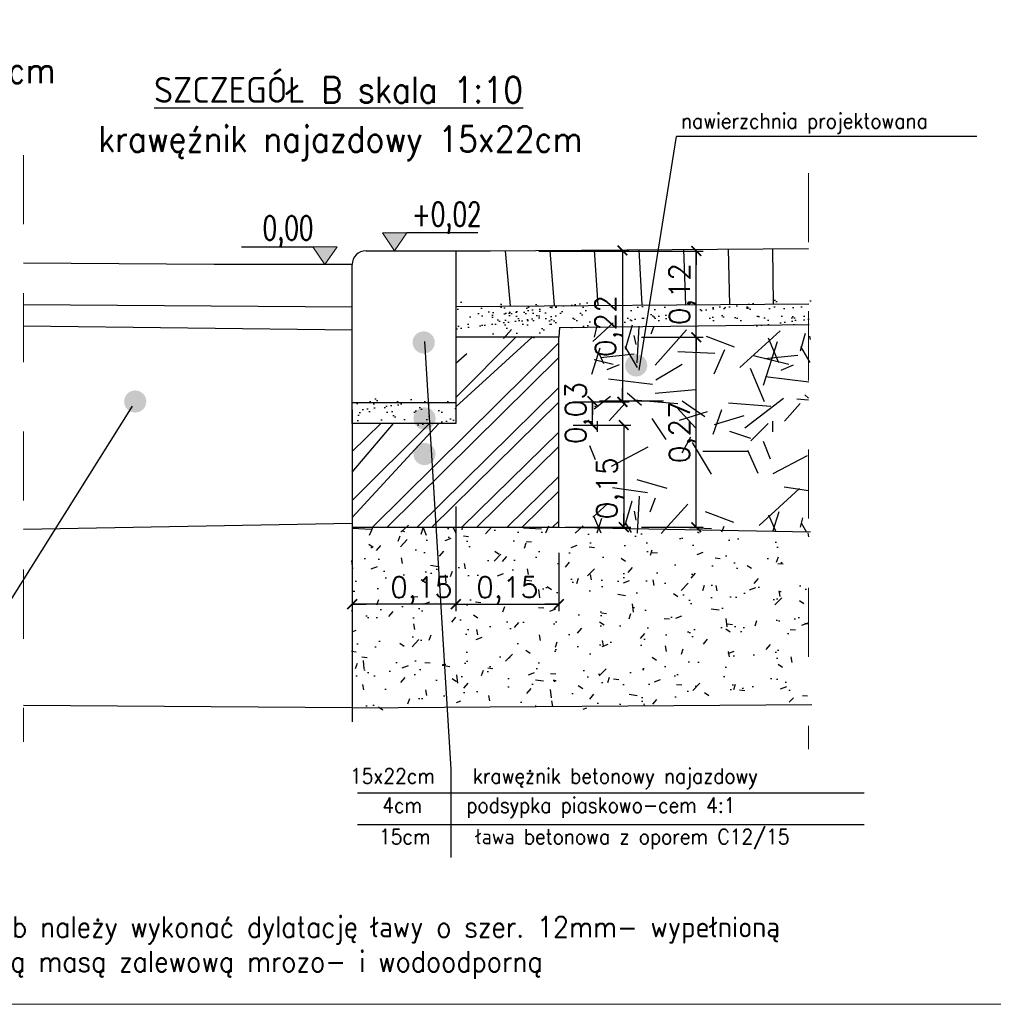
# Model space of a CAD drawing. Header units: metres. Extents: x 5509548 to 5517943, y 5680530 to 5684871.
# Tile 9 of 124: x 5516104.81 to 5516106.22, y 5683131.28 to 5683132.7. Entities that reach past the tile are written whole.
import ezdxf
from ezdxf.enums import TextEntityAlignment as Align

# ---------------------------------------------------------------- set-up
doc = ezdxf.new("R2010")
doc.units = ezdxf.units.M
doc.linetypes.add('ACAD_ISO03W100', pattern=[30, 12, -18])
doc.layers.get('0').update_dxf_attribs({"linetype": 'CONTINUOUS', "lineweight": 18})
doc.layers.get('Defpoints').update_dxf_attribs({"linetype": 'CONTINUOUS'})
for name, color, linetype, lineweight in [('!D-chodnik', 7, 'CONTINUOUS', 25), ('!D_wymiary', 7, 'CONTINUOUS', 35), ('0-18MM', 1, 'CONTINUOUS', 18)]:
    doc.layers.add(name, color=color, linetype=linetype, lineweight=lineweight)
for name, color, linetype in [('!D_nawierzchnie', 7, 'CONTINUOUS'), ('0_35', 2, 'CONTINUOUS'), ('AK-WYPEŁNIENIE', 8, 'CONTINUOUS'), ('OPISY', 7, 'CONTINUOUS')]:
    doc.layers.add(name, color=color, linetype=linetype)
doc.styles.add('ARIAL_droga', font='arial.ttf', dxfattribs={"height": 0.15})
doc.styles.add('ROMANS', font='simplex.shx', dxfattribs={"width": 0.9, "oblique": 15})
doc.styles.add('simplex', font='simplex.shx')
doc.styles.add('STYLE1', font='simplex.shx', dxfattribs={"width": 0.9})
doc.dimstyles.new('1_10_droga', dxfattribs={"dimscale": 0.2, "dimtxt": 0.15, "dimasz": 0.1, "dimexe": 0.05, "dimexo": 0.6, "dimgap": 0.01, "dimtad": 1, "dimzin": 0, "dimtxsty": 'ARIAL_droga', "dimblk": 'ARCHTICK', "dimcen": 0.09, "dimclrd": 9, "dimclre": 9, "dimclrt": 256, "dimadec": 0, "dimazin": 0, "dimtfac": 1, "dimtofl": 0, "dimtmove": 0, "dimatfit": 3, "dimldrblk": 'ARCHTICK', "dimfxl": 1, "dimtolj": 1, "dimtzin": 0, "dimarcsym": 0})
pattern_1 = [(228.0127999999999, (-1031347.424162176, 117183.9885635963), (-2.032001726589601, -2.286002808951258), [0.0341721, -3.38305]), (184.9696999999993, (-1031347.447022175, 117183.9631635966), (3.048004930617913, 0.2539982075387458), [0.05864049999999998, -5.805399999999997]), (132.5104, (-1031347.505442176, 117183.958083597), (2.539998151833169, -2.794002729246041), [0.04134819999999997, -4.093469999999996]), (267.2737, (-1031347.604502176, 117183.8945835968), (0.2539988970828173, 5.079998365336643), [0.0534005, -5.28664]), (292.8337, (-1031347.607042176, 117183.8412435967), (-1.27000360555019, 3.048001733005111), [0.0523634, -5.18398]), (357.2737, (-1031347.586722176, 117183.7929835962), (-5.079998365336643, 0.2539988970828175), [0.0534005, -5.28664]), (37.6942, (-1031347.533382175, 117183.7904435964), (-3.302002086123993, -2.539997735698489), [0.07061939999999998, -6.991310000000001]), (72.2553, (-1031347.477502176, 117183.8336235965), (1.77800355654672, 5.58800162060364), [0.06667200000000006, -6.600530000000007]), (121.4296, (-1031347.457182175, 117183.8971235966), (-2.032000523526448, 3.301996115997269), [0.0535813, -5.304550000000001]), (175.2364, (-1031347.485122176, 117183.9428435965), (2.793997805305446, -0.2539976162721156), [0.06117129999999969, -2.99738999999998]), (222.3973999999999, (-1031347.546082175, 117183.9479235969), (-3.048000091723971, -2.793996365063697), [0.0791078, -7.83168]), (138.8141, (-1031347.353042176, 117183.8920435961), (-1.777998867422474, 1.5239976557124), [0.0270005, -2.67306]), (171.4692, (-1031347.373362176, 117183.9098235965), (3.30199495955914, -0.5080012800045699), [0.05136819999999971, -5.085459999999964]), (225, (-1031347.424162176, 117183.9174435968), (-5.329070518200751e-17, -0.2539998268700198), [0.03592090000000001, -0.323289]), (203.1985999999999, (-1031347.441942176, 117183.9479235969), (1.270004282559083, 0.5080022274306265), [0.01934409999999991, -1.915059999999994]), (291.8014, (-1031347.459722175, 117183.9403035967), (-0.2540001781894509, 0.7620004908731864), [0.0273566, -1.34048]), (30.9638, (-1031347.449562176, 117183.914903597), (0.7619991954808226, 0.5080003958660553), [0.04443199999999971, -1.436629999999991]), (161.5651, (-1031347.411462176, 117183.9377635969), (0.5080002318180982, -0.2539996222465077), [0.0321287, -0.7710899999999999]), (16.38950000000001, (-1031347.607042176, 117183.9403035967), (2.540001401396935, 0.7619984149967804), [0.04500879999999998, -4.455879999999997]), (70.3462, (-1031347.563862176, 117183.9530035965), (-1.015997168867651, -2.7939960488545), [0.03775989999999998, -3.738219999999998]), (293.1986, (-1031347.411462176, 117183.9885635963), (-0.5080022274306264, 1.270004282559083), [0.038688, -1.89572]), (343.6105, (-1031347.396222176, 117183.9530035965), (-2.540001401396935, 0.7619984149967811), [0.04500879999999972, -4.455879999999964]), (339.444, (-1031347.607042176, 117183.7828235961), (-1.270001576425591, 0.5079993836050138), [0.0434035, -2.12677]), (294.7751, (-1031347.566402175, 117183.7675835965), (-1.269997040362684, 2.793998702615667), [0.03636719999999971, -3.600359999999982]), (66.80140000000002, (-1031347.408922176, 117183.7345635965), (0.5080022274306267, 1.270004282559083), [0.038688, -1.89572]), (17.35400000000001, (-1031347.393682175, 117183.7701235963), (-3.302000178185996, -1.015998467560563), [0.0425783, -4.215239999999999]), (69.444, (-1031347.533382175, 117183.7345635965), (-0.5079993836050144, -1.270001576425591), [0.02170180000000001, -2.148480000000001]), (101.3098999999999, (-1031347.424162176, 117183.7345635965), (-0.2539987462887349, 1.015996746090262), [0.01295149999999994, -1.282199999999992]), (165.9638, (-1031347.426702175, 117183.7472635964), (0.7620005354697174, -0.2539995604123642), [0.0523634, -0.994905]), (186.0089999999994, (-1031347.477502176, 117183.7599635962), (2.539996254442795, 0.2539994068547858), [0.04852669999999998, -4.804139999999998]), (303.6901, (-1031347.449562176, 117183.8920435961), (-0.2540000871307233, 0.507999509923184), [0.0366324, -0.879178]), (353.1572, (-1031347.429242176, 117183.8615635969), (4.318001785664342, -0.508002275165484), [0.06395569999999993, -6.331599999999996]), (60.94540000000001, (-1031347.365742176, 117183.8539435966), (-1.015997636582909, -1.777995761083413), [0.02615079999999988, -2.588939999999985]), (90, (-1031347.353042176, 117183.8768035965), (-0.254, 0.254), [0.01524, -0.23876]), (120.2564, (-1031347.482582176, 117183.7675835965), (1.015997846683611, -1.777999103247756), [0.0352867, -3.49339]), (48.01279999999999, (-1031347.500362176, 117183.7980635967), (2.032001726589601, 2.286002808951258), [0.06834430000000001, -3.34888]), (0, (-1031347.454642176, 117183.8488635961), (0.254, 0.254), [0.06604, -0.18796]), (325.3048, (-1031347.388602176, 117183.8488635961), (-2.539995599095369, 1.778000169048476), [0.04016099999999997, -3.975929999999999]), (254.0546, (-1031347.355582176, 117183.8260035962), (-0.2540006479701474, -1.016002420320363), [0.03698289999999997, -1.812169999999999]), (207.6459999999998, (-1031347.365742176, 117183.7904435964), (-4.825998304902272, -2.540001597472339), [0.06021450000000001, -5.961250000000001]), (175.4261, (-1031347.419082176, 117183.762503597), (-3.302000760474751, 0.2539987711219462), [0.06370289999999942, -6.306579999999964]), (175.4261, (-1031347.419082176, 117183.762503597), (-3.302000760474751, 0.2539987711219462), [0.06370289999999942, -6.306579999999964])]
pattern_2 = [(37.50000000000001, (-1031347.607042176, 117318.4072945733), (-0.0008000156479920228, 0.02447066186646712), [0, -0.019304, 0, -0.02159, 0, -0.0206375]), (7.499999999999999, (-1031347.607042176, 117318.4072945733), (0.02247616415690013, 0.03584125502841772), [0, -0.01041399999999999, 0, -0.01739899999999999, 0, -0.006667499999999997]), (327.5, (-1031347.622663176, 117318.4072945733), (0.0395496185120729, 7.185923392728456e-05), [0, -0.00635, 0, -0.02286, 0, -0.029845]), (317.5, (-1031347.622663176, 117318.4072945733), (0.03817782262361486, 0.01114646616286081), [0, -0.003175, 0, -0.014986, 0, -0.017145])]

# ---------------------------------------------------------------- blocks, each defined once
blk = doc.blocks.new('_ARCHTICK')
at = {"color": 0, "linetype": 'ByBlock', "lineweight": -2}
blk.add_line((0, 0), (-1, 0), dxfattribs=at)
blk.add_solid([(0.397747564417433, 0.3093592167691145), (0.3093592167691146, 0.397747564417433), (-0.3093592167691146, -0.397747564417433), (-0.397747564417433, -0.3093592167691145)], dxfattribs=at)
blk = doc.blocks.new('*D463')
at = {"layer": '!D_wymiary', "color": 9, "lineweight": -2}
for p, q in [((5516105.708679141, 5683132.243268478), (5516105.797757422, 5683132.243268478)), ((5516105.787757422, 5683131.968268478), (5516105.787757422, 5683132.243268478)), ((5516105.708679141, 5683131.968268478), (5516105.797757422, 5683131.968268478))]:
    blk.add_line(p, q, dxfattribs=at)
at = {"layer": 'Defpoints', "color": 0, "linetype": 'ByBlock'}
for p in [(5516105.588679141, 5683132.243268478), (5516105.787757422, 5683132.243268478), (5516105.588679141, 5683131.968268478)]:
    blk.add_point(p, dxfattribs=at)
at = {"layer": '!D_wymiary', "color": 9, "linetype": 'ByBlock', "lineweight": -2, "xscale": 0.02, "yscale": 0.02, "zscale": 0.02}
for p, rotation in [((5516105.787757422, 5683132.243268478), 90), ((5516105.787757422, 5683131.968268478), 270)]:
    blk.add_blockref('_ARCHTICK', p, dxfattribs=dict(at, rotation=rotation))
at = {"layer": '!D_wymiary', "linetype": 'ByBlock', "insert": (5516105.767900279, 5683132.105768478), "char_height": 0.03, "attachment_point": 5, "rotation": 90, "style": 'simplex'}
blk.add_mtext('\\A1;0,27', dxfattribs=at)
blk = doc.blocks.new('*D464')
at = {"layer": '!D_wymiary', "color": 9, "lineweight": -2}
for p, q in [((5516105.60968462, 5683132.368901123), (5516105.690802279, 5683132.368901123)), ((5516105.680802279, 5683132.368901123), (5516105.680802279, 5683132.149673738)), ((5516105.609684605, 5683132.149673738), (5516105.690802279, 5683132.149673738))]:
    blk.add_line(p, q, dxfattribs=at)
at = {"layer": 'Defpoints', "color": 0, "linetype": 'ByBlock'}
for p in [(5516105.48968462, 5683132.368901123), (5516105.489684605, 5683132.149673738), (5516105.680802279, 5683132.149673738)]:
    blk.add_point(p, dxfattribs=at)
at = {"layer": '!D_wymiary', "color": 9, "linetype": 'ByBlock', "lineweight": -2, "xscale": 0.02, "yscale": 0.02, "zscale": 0.02}
for p, rotation in [((5516105.680802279, 5683132.368901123), 90), ((5516105.680802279, 5683132.149673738), 270)]:
    blk.add_blockref('_ARCHTICK', p, dxfattribs=dict(at, rotation=rotation))
at = {"layer": '!D_wymiary', "linetype": 'ByBlock', "insert": (5516105.660945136, 5683132.25928743), "char_height": 0.03, "attachment_point": 5, "rotation": 90, "style": 'simplex'}
blk.add_mtext('\\A1;0,22', dxfattribs=at)
blk = doc.blocks.new('*D465')
at = {"layer": '!D_wymiary', "color": 9, "lineweight": -2}
for p, q in [((5516105.609684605, 5683132.1161428), (5516105.692802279, 5683132.1161428)), ((5516105.682802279, 5683132.1161428), (5516105.682802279, 5683131.968268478)), ((5516105.597803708, 5683131.968268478), (5516105.692802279, 5683131.968268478))]:
    blk.add_line(p, q, dxfattribs=at)
at = {"layer": 'Defpoints', "color": 0, "linetype": 'ByBlock'}
for p in [(5516105.489684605, 5683132.1161428), (5516105.477803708, 5683131.968268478), (5516105.682802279, 5683131.968268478)]:
    blk.add_point(p, dxfattribs=at)
at = {"layer": '!D_wymiary', "color": 9, "linetype": 'ByBlock', "lineweight": -2, "xscale": 0.02, "yscale": 0.02, "zscale": 0.02}
for p, rotation in [((5516105.682802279, 5683132.1161428), 90), ((5516105.682802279, 5683131.968268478), 270)]:
    blk.add_blockref('_ARCHTICK', p, dxfattribs=dict(at, rotation=rotation))
at = {"layer": '!D_wymiary', "linetype": 'ByBlock', "insert": (5516105.662945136, 5683132.024602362), "char_height": 0.03, "attachment_point": 5, "rotation": 90, "style": 'simplex'}
blk.add_mtext('\\A1;0,15', dxfattribs=at)
blk = doc.blocks.new('*D466')
at = {"layer": '!D_wymiary', "color": 9, "lineweight": -2}
for p, q in [((5516105.289684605, 5683131.998268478), (5516105.289684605, 5683131.846862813)), ((5516105.439684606, 5683131.998268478), (5516105.439684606, 5683131.846862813)), ((5516105.439684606, 5683131.856862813), (5516105.289684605, 5683131.856862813))]:
    blk.add_line(p, q, dxfattribs=at)
at = {"layer": 'Defpoints', "color": 0, "linetype": 'ByBlock'}
for p in [(5516105.289684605, 5683132.118268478), (5516105.439684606, 5683132.118268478), (5516105.289684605, 5683131.856862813)]:
    blk.add_point(p, dxfattribs=at)
at = {"layer": '!D_wymiary', "color": 9, "linetype": 'ByBlock', "lineweight": -2, "xscale": 0.02, "yscale": 0.02, "zscale": 0.02, "rotation": 180}
blk.add_blockref('_ARCHTICK', (5516105.289684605, 5683131.856862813), dxfattribs=at)
at = {"layer": '!D_wymiary', "color": 9, "linetype": 'ByBlock', "lineweight": -2, "xscale": 0.02, "yscale": 0.02, "zscale": 0.02}
blk.add_blockref('_ARCHTICK', (5516105.439684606, 5683131.856862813), dxfattribs=at)
at = {"layer": '!D_wymiary', "linetype": 'ByBlock', "insert": (5516105.389684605, 5683131.876719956), "char_height": 0.03, "attachment_point": 5, "style": 'simplex'}
blk.add_mtext('\\A1;0,15', dxfattribs=at)
blk = doc.blocks.new('*D467')
at = {"layer": '!D_wymiary', "color": 9, "lineweight": -2}
for p, q in [((5516105.439684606, 5683131.998268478), (5516105.439684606, 5683131.846862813)), ((5516105.588679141, 5683131.930938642), (5516105.588679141, 5683131.846862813)), ((5516105.439684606, 5683131.856862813), (5516105.588679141, 5683131.856862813))]:
    blk.add_line(p, q, dxfattribs=at)
at = {"layer": 'Defpoints', "color": 0, "linetype": 'ByBlock'}
for p in [(5516105.439684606, 5683132.118268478), (5516105.588679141, 5683132.050938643), (5516105.588679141, 5683131.856862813)]:
    blk.add_point(p, dxfattribs=at)
at = {"layer": '!D_wymiary', "color": 9, "linetype": 'ByBlock', "lineweight": -2, "xscale": 0.02, "yscale": 0.02, "zscale": 0.02, "rotation": 180}
blk.add_blockref('_ARCHTICK', (5516105.439684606, 5683131.856862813), dxfattribs=at)
at = {"layer": '!D_wymiary', "color": 9, "linetype": 'ByBlock', "lineweight": -2, "xscale": 0.02, "yscale": 0.02, "zscale": 0.02}
blk.add_blockref('_ARCHTICK', (5516105.588679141, 5683131.856862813), dxfattribs=at)
at = {"layer": '!D_wymiary', "linetype": 'ByBlock', "insert": (5516105.514181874, 5683131.876719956), "char_height": 0.03, "attachment_point": 5, "style": 'simplex'}
blk.add_mtext('\\A1;0,15', dxfattribs=at)
blk = doc.blocks.new('*D468')
at = {"layer": '!D_wymiary', "color": 9, "lineweight": -2}
for p, q in [((5516105.559684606, 5683132.36790639), (5516105.797757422, 5683132.36790639)), ((5516105.787757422, 5683132.243268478), (5516105.787757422, 5683132.36790639)), ((5516105.708679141, 5683132.243268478), (5516105.797757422, 5683132.243268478))]:
    blk.add_line(p, q, dxfattribs=at)
at = {"layer": 'Defpoints', "color": 0, "linetype": 'ByBlock'}
for p in [(5516105.439684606, 5683132.36790639), (5516105.787757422, 5683132.36790639), (5516105.588679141, 5683132.243268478)]:
    blk.add_point(p, dxfattribs=at)
at = {"layer": '!D_wymiary', "color": 9, "linetype": 'ByBlock', "lineweight": -2, "xscale": 0.02, "yscale": 0.02, "zscale": 0.02}
for p, rotation in [((5516105.787757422, 5683132.36790639), 90), ((5516105.787757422, 5683132.243268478), 270)]:
    blk.add_blockref('_ARCHTICK', p, dxfattribs=dict(at, rotation=rotation))
at = {"layer": '!D_wymiary', "linetype": 'ByBlock', "insert": (5516105.767900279, 5683132.305587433), "char_height": 0.03, "attachment_point": 5, "rotation": 90, "style": 'simplex'}
blk.add_mtext('\\A1;0,12', dxfattribs=at)
blk = doc.blocks.new('*D469')
at = {"layer": '!D_wymiary', "color": 9, "lineweight": -2}
for p, q in [((5516105.63753642, 5683132.1161428), (5516105.63753642, 5683132.150751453)), ((5516105.740382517, 5683132.150751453), (5516105.64753642, 5683132.150751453)), ((5516105.609684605, 5683132.1161428), (5516105.64753642, 5683132.1161428))]:
    blk.add_line(p, q, dxfattribs=at)
at = {"layer": 'Defpoints', "color": 0, "linetype": 'ByBlock'}
for p in [(5516105.620382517, 5683132.150751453), (5516105.63753642, 5683132.150751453), (5516105.489684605, 5683132.1161428)]:
    blk.add_point(p, dxfattribs=at)
at = {"layer": '!D_wymiary', "color": 9, "linetype": 'ByBlock', "lineweight": -2, "xscale": 0.02, "yscale": 0.02, "zscale": 0.02}
for p, rotation in [((5516105.63753642, 5683132.150751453), 90), ((5516105.63753642, 5683132.1161428), 270)]:
    blk.add_blockref('_ARCHTICK', p, dxfattribs=dict(at, rotation=rotation))
at = {"layer": '!D_wymiary', "linetype": 'ByBlock', "insert": (5516105.617679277, 5683132.133447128), "char_height": 0.03, "attachment_point": 5, "rotation": 90, "style": 'simplex'}
blk.add_mtext('\\A1;0,03', dxfattribs=at)

msp = doc.modelspace()

# ---------------------------------------------------------------- hatches: boundary and pattern name
for points in [[(5516105.368854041, 5683132.394124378), (5516105.333284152, 5683132.394124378), (5516105.351069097, 5683132.368268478)], [(5516105.26802459, 5683132.374124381), (5516105.232454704, 5683132.374124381), (5516105.25023965, 5683132.34826848)]]:
    msp.add_hatch(color=7).paths.add_polyline_path(points)
at = {"layer": 'AK-WYPEŁNIENIE'}
h = msp.add_hatch(dxfattribs=at)
h.set_pattern_fill('AR-SAND', color=256, scale=0.0005, style=0)
h.set_pattern_definition([(37.50000000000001, (-1031347.607042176, 117183.7345635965), (-0.0008000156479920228, 0.02447066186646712), [0, -0.019304, 0, -0.02159, 0, -0.0206375]), (7.499999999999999, (-1031347.607042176, 117183.7345635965), (0.02247616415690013, 0.03584125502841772), [0, -0.01041399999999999, 0, -0.01739899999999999, 0, -0.006667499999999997]), (327.5, (-1031347.622663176, 117183.7345635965), (0.0395496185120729, 7.185923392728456e-05), [0, -0.00635, 0, -0.02286, 0, -0.029845]), (317.5, (-1031347.622663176, 117183.7345635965), (0.03817782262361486, 0.01114646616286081), [0, -0.003175, 0, -0.014986, 0, -0.017145])])
h.paths.add_polyline_path([(5516105.950301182, 5683132.291602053), (5516105.489684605, 5683132.28826638), (5516105.489684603, 5683132.258265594), (5516105.950301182, 5683132.261601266)])
h.paths.add_polyline_path([(5516105.635587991, 5683132.210054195), (5516105.635587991, 5683132.316482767), (5516105.686302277, 5683132.316482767), (5516105.686302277, 5683132.210054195)], flags=9)
h.paths.add_polyline_path([(5516105.746969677, 5683132.265411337), (5516105.746969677, 5683132.366125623), (5516105.797683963, 5683132.366125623), (5516105.797683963, 5683132.265411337)], flags=9)
h = msp.add_hatch(dxfattribs=at)
h.set_pattern_fill('ANSI31', color=256, scale=0.02000000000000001, angle=45, style=0)
h.set_pattern_definition([(90, (-1031347.607042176, 117183.7345635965), (-0.0635, 6.938893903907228e-18), [])])
h.paths.add_polyline_path([(5516105.950301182, 5683132.37160415), (5516105.489684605, 5683132.368268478), (5516105.489684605, 5683132.288266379), (5516105.950301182, 5683132.291602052)])
h.paths.add_polyline_path([(5516105.635587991, 5683132.210054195), (5516105.635587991, 5683132.316482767), (5516105.686302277, 5683132.316482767), (5516105.686302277, 5683132.210054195)], flags=9)
h.paths.add_polyline_path([(5516105.746969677, 5683132.265411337), (5516105.746969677, 5683132.366125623), (5516105.797683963, 5683132.366125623), (5516105.797683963, 5683132.265411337)], flags=9)
h = msp.add_hatch(dxfattribs=at)
h.set_pattern_fill('GRAVEL', color=256, scale=0.01, style=0)
h.set_pattern_definition(pattern_1)
h.paths.add_polyline_path([(5516105.489684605, 5683132.258265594), (5516105.489684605, 5683132.243268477), (5516105.639684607, 5683132.243268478), (5516105.639684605, 5683131.968268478), (5516105.448554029, 5683131.968268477), (5516105.448164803, 5683131.95795705), (5516105.950301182, 5683131.9615934), (5516105.950301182, 5683132.261601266)])
h.paths.add_polyline_path([(5516105.746969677, 5683132.072554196), (5516105.746969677, 5683132.178982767), (5516105.797683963, 5683132.178982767), (5516105.797683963, 5683132.072554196)], flags=24)
h.paths.add_polyline_path([(5516105.635587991, 5683132.210054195), (5516105.635587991, 5683132.316482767), (5516105.686302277, 5683132.316482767), (5516105.686302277, 5683132.210054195)], flags=9)
h.paths.add_polyline_path([(5516105.637587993, 5683131.974245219), (5516105.637587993, 5683132.074959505), (5516105.688302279, 5683132.074959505), (5516105.688302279, 5683131.974245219)], flags=25)
h = msp.add_hatch(dxfattribs=at)
h.set_pattern_fill('AR-SAND', color=256, scale=0.0005, style=0)
h.set_pattern_definition(pattern_2)
h.paths.add_polyline_path([(5516105.588679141, 5683132.243268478), (5516105.58904688, 5683132.288985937), (5516105.439684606, 5683132.287904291), (5516105.439684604, 5683132.243268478), (5516105.443613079, 5683132.243268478, -0.5981791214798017), (5516105.471901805, 5683132.243268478)])
h = msp.add_hatch(dxfattribs=at)
h.set_pattern_fill('ANSI32', color=256, scale=0.005, style=0)
h.set_pattern_definition([(45, (-1031347.607042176, 117318.4072945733), (-0.03367596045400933, 0.03367596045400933), []), (45, (-1031347.584591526, 117318.4072945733), (-0.03367596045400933, 0.03367596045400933), [])])
h.paths.add_polyline_path([(5516105.289684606, 5683132.118268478), (5516105.289684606, 5683132.108268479), (5516105.289684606, 5683131.968268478), (5516105.448554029, 5683131.968268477), (5516105.45804201, 5683132.219625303, -0.4194153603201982), (5516105.441704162, 5683132.23567606, -0.123785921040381), (5516105.443613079, 5683132.243268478), (5516105.439684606, 5683132.243268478), (5516105.439684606, 5683132.118268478)])
h.paths.add_polyline_path([(5516105.448554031, 5683131.968268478), (5516105.588679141, 5683131.968268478), (5516105.588679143, 5683132.243268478), (5516105.471901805, 5683132.243268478, -0.1237859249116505), (5516105.473810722, 5683132.23567606, -0.4090308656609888), (5516105.45804201, 5683132.219625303)])
h = msp.add_hatch(dxfattribs=at)
h.set_pattern_fill('AR-SAND', color=256, scale=0.0005, style=0)
h.set_pattern_definition(pattern_2)
h.paths.add_polyline_path([(5516105.400652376, 5683132.118268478), (5516105.398993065, 5683132.148268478), (5516105.289684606, 5683132.148268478), (5516105.289684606, 5683132.118268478)])
h.paths.add_polyline_path([(5516105.398993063, 5683132.148268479), (5516105.400652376, 5683132.118268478), (5516105.439684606, 5683132.118268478), (5516105.439684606, 5683132.148268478)])
h = msp.add_hatch(dxfattribs=at)
h.set_pattern_fill('GRAVEL', color=256, scale=0.01, style=0)
h.set_pattern_definition(pattern_1)
h.paths.add_polyline_path([(5516105.289684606, 5683131.968268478), (5516105.289684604, 5683131.956809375), (5516105.448164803, 5683131.95795705), (5516105.448554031, 5683131.968268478)])
h = msp.add_hatch(dxfattribs=at)
h.set_pattern_fill('AR-CONC', color=256, scale=0.0005, style=0)
h.set_pattern_definition([(49.99999999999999, (-1031347.607042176, 117183.7345635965), (0.09109233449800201, -0.007969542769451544), [0.009525, -0.104775]), (355, (-1031347.607042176, 117183.7345635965), (-0.0176214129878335, 0.09552832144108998), [0.00762, -0.08381999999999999]), (100.451, (-1031347.599451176, 117183.7338994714), (0.07347125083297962, 0.08755834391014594), [0.008095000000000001, -0.089045]), (46.18420000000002, (-1031347.607042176, 117183.7599635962), (0.135539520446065, -0.02102116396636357), [0.01428749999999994, -0.1571624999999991]), (96.6356, (-1031347.595747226, 117183.7582118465), (0.1187021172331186, 0.1237127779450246), [0.0121425, -0.1335675]), (351.1840000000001, (-1031347.607042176, 117183.7599635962), (0.118702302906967, 0.1237125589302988), [0.01143, -0.12573]), (21, (-1031347.594342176, 117183.7536135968), (0.07580743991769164, -0.05113275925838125), [0.009525, -0.104775]), (326.0000000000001, (-1031347.594342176, 117183.7536135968), (0.03090101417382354, 0.09209398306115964), [0.007619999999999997, -0.08381999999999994]), (71.4514, (-1031347.588024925, 117183.7493525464), (0.1067082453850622, 0.04096142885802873), [0.008095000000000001, -0.089045]), (37.50000000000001, (-1031347.607042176, 117183.7345635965), (0.001544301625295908, 0.04227751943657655), [0, -0.082804, 0, -0.08509, 0, -0.0841375]), (7.499999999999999, (-1031347.607042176, 117183.7345635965), (0.03340983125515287, 0.05009028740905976), [0, -0.04851399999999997, 0, -0.08089899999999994, 0, -0.03206749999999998]), (327.5, (-1031347.635363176, 117183.7345635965), (0.06779529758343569, -0.002864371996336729), [0, -0.03175, 0, -0.09906000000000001, 0, -0.131445]), (317.5, (-1031347.648063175, 117183.7345635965), (0.07406459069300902, 0.01271324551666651), [0, -0.041275, 0, -0.065786, 0, -0.093345])])
h.paths.add_polyline_path([(5516105.289684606, 5683131.956809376), (5516105.289684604, 5683131.70680282), (5516105.438725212, 5683131.707882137), (5516105.448164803, 5683131.957957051)])
h.paths.add_polyline_path([(5516105.448164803, 5683131.957957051), (5516105.438725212, 5683131.707882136), (5516105.950301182, 5683131.711586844), (5516105.950301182, 5683131.9615934)])
h.paths.add_polyline_path([(5516105.33647032, 5683131.902077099), (5516105.442898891, 5683131.902077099), (5516105.442898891, 5683131.851362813), (5516105.33647032, 5683131.851362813)], flags=24)
h.paths.add_polyline_path([(5516105.514327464, 5683131.902077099), (5516105.615041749, 5683131.902077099), (5516105.615041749, 5683131.851362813), (5516105.514327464, 5683131.851362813)], flags=24)
at = {"layer": 'OPISY'}
for color, points in [(256, [(5516105.40919653, 5683132.23567606, -0.9999999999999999), (5516105.377089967, 5683132.23567606, -0.9999999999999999)]), (0, [(5516105.684729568, 5683132.202341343, 0.9999999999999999), (5516105.716836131, 5683132.202341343, 0.9999999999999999)]), (0, [(5516104.991572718, 5683132.150183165, -0.9999999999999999), (5516104.959466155, 5683132.150183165, -0.9999999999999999)]), (256, [(5516105.4103954, 5683132.12565679, -0.9999999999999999), (5516105.378288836, 5683132.12565679, -0.9999999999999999)]), (256, [(5516105.4103954, 5683132.074145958, -0.9999999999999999), (5516105.378288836, 5683132.074145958, -0.9999999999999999)])]:
    msp.add_hatch(color=color, dxfattribs=at).paths.add_polyline_path(points)

# ---------------------------------------------------------------- linework, layer by layer
at = {"layer": '!D-chodnik'}
for p, q in [((5516105.471716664, 5683132.394124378), (5516105.368854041, 5683132.394124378)), ((5516105.129592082, 5683132.374124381), (5516105.232454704, 5683132.374124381))]:
    msp.add_line(p, q, dxfattribs=at)
at = {"layer": '!D_nawierzchnie'}
msp.add_lwpolyline([(5516105.643087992, 5683132.257852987), (5516105.639684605, 5683132.243268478)], dxfattribs=at)
msp.add_lwpolyline([(5516103.135487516, 5683134.127763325), (5516107.215487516, 5683134.127763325), (5516107.215487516, 5683131.277763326), (5516103.135487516, 5683131.277763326)], close=True)
at = {"color": 7}
for points in [[(5516105.333284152, 5683132.394124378), (5516105.368854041, 5683132.394124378), (5516105.351069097, 5683132.368268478), (5516105.333284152, 5683132.394124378)], [(5516105.232454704, 5683132.374124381), (5516105.26802459, 5683132.374124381), (5516105.25023965, 5683132.34826848), (5516105.232454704, 5683132.374124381)]]:
    msp.add_lwpolyline(points, dxfattribs=at)
at = {"layer": '0-18MM', "linetype": 'ACAD_ISO03W100', "ltscale": 0.005}
for points in [[(5516104.813728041, 5683132.506896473), (5516104.813728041, 5683131.657474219)], [(5516105.950301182, 5683132.480699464), (5516105.950301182, 5683131.646866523)]]:
    msp.add_lwpolyline(points, dxfattribs=at)
at = {"layer": '0_35'}
for p, q in [((5516105.309684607, 5683132.368268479), (5516105.489684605, 5683132.368268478)), ((5516105.439684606, 5683132.368268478), (5516105.439684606, 5683132.118268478)), ((5516105.489684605, 5683132.368268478), (5516105.950301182, 5683132.37160415)), ((5516105.089684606, 5683132.348268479), (5516104.813728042, 5683132.350266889)), ((5516105.28968461, 5683132.34826848), (5516105.089684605, 5683132.348268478)), ((5516105.289684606, 5683132.118268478), (5516105.289684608, 5683132.348268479)), ((5516105.289684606, 5683132.286818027), (5516104.813728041, 5683132.290264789)), ((5516105.439684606, 5683132.287904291), (5516105.950880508, 5683132.291606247)), ((5516105.289564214, 5683132.282248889), (5516105.289684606, 5683132.282246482)), ((5516105.589684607, 5683132.257202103), (5516105.951097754, 5683132.261607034)), ((5516105.289684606, 5683132.253545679), (5516104.813728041, 5683132.259346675)), ((5516105.589684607, 5683132.257202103), (5516105.588679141, 5683132.243268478)), ((5516105.439684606, 5683132.148268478), (5516105.289684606, 5683132.148268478)), ((5516105.439684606, 5683132.118268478), (5516105.289684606, 5683132.118268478)), ((5516105.439684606, 5683132.118268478), (5516105.289684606, 5683132.118268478)), ((5516105.289684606, 5683132.108268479), (5516105.289684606, 5683131.686802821)), ((5516105.289684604, 5683131.973724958), (5516104.813728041, 5683131.965039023)), ((5516105.588679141, 5683131.968268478), (5516105.953270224, 5683131.9616149)), ((5516105.289684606, 5683131.706802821), (5516104.813728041, 5683131.710249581)), ((5516105.289684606, 5683131.706802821), (5516105.955080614, 5683131.711621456))]:
    msp.add_line(p, q, dxfattribs=at)
for points in [[(5516105.289684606, 5683131.968268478), (5516105.588679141, 5683131.968268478), (5516105.588679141, 5683132.243268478), (5516105.439684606, 5683132.243268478)], [(5516105.289684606, 5683132.138268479), (5516105.289684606, 5683132.108268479)]]:
    msp.add_lwpolyline(points, dxfattribs=at)
msp.add_arc((5516105.309684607, 5683132.348268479), 0.02, 90, 180, dxfattribs=at)
at = {"layer": 'AK-WYPEŁNIENIE'}
msp.add_line((5516105.289314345, 5683132.062215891), (5516105.289684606, 5683132.062208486), dxfattribs=at)
at = {"layer": 'OPISY', "color": 0}
for p, q in [((5516105.705131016, 5683132.195437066), (5516105.75930454, 5683132.533753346)), ((5516104.97117127, 5683132.143278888), (5516104.708105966, 5683131.724622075)), ((5516105.432488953, 5683131.617877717), (5516105.432488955, 5683131.490254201)), ((5516106.030889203, 5683131.583131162), (5516105.297505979, 5683131.583131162)), ((5516106.030889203, 5683131.537617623), (5516105.297505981, 5683131.537617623))]:
    msp.add_line(p, q, dxfattribs=at)
at = {"layer": 'OPISY'}
for p, q in [((5516106.193655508, 5683132.533699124), (5516105.75930454, 5683132.533753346)), ((5516105.394084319, 5683132.237017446), (5516105.432488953, 5683131.617877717))]:
    msp.add_line(p, q, dxfattribs=at)

# ---------------------------------------------------------------- texts
at = {"color": 7, "style": 'ROMANS', "width": 0.7}
for s, p in [('+0,02', (5516105.37610558, 5683132.403750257)), ('0,00', (5516105.159949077, 5683132.383750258))]:
    msp.add_text(s, height=0.035, dxfattribs=at).set_placement(p)
at = {"layer": '0_35', "linetype": 'Continuous', "style": 'STYLE1', "width": 0.8999999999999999}
for s, p in [('obrzeże betonowe 8x30cm', (5516104.554852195, 5683132.629445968)), ('%%USZCZEGÓŁ B skala 1:10', (5516105.269902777, 5683132.607352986)), ('krawęźnik najazdowy 15x22cm', (5516105.272302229, 5683132.524652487))]:
    msp.add_text(s, height=0.03732480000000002, dxfattribs=at).set_placement(p, align=Align.MIDDLE)
at = {"layer": 'OPISY', "style": 'STYLE1', "width": 0.9}
msp.add_text('nawierzchnia projektowana ', height=0.022, dxfattribs=at).set_placement((5516105.765662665, 5683132.545287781))
at = {"layer": 'OPISY', "color": 0, "style": 'STYLE1', "width": 0.9}
for s, p in [('15x22cm   krawężnik betonowy najazdowy       ', (5516105.286385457, 5683131.5971431)), ('4cm    podsypka piaskowo-cem 4:1      ', (5516105.333229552, 5683131.554992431)), ('ława betonowa z oporem C12/15', (5516105.468313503, 5683131.509457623)), (' 15cm', (5516105.314876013, 5683131.509457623))]:
    msp.add_text(s, height=0.022, dxfattribs=at).set_placement(p)
at = {"layer": 'OPISY', "insert": (5516104.501943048, 5683131.404709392), "char_height": 0.03, "width": 1.537953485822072, "attachment_point": 1, "style": 'STYLE1'}
msp.add_mtext('UWAGA! Co 50mb należy wykonać dylatację ławy o szer. 12mm- wypełnioną trwale plastyczną masą zalewową mrozo- i wodoodporną', dxfattribs=at)

# ---------------------------------------------------------------- dimensions: what is measured, and where the dimension line sits
at = {"layer": '!D_wymiary'}
for base, p1, p2, angle, picture, middle in [((5516105.787757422, 5683132.36790639), (5516105.588679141, 5683132.243268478), (5516105.439684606, 5683132.36790639), 270, '*D468', (5516105.767900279, 5683132.305587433)), ((5516105.680802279, 5683132.149673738), (5516105.48968462, 5683132.368901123), (5516105.489684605, 5683132.149673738), 90, '*D464', (5516105.660945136, 5683132.25928743))]:
    dim = msp.add_linear_dim(base=base, p1=p1, p2=p2, angle=angle, dimstyle='1_10_droga', override={"dimtxsty": 'simplex'}, dxfattribs=at)
    dim.commit()
    dim.dimension.update_dxf_attribs({"geometry": picture, "text_midpoint": middle})
dim = msp.add_aligned_dim(p1=(5516105.588679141, 5683131.968268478), p2=(5516105.588679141, 5683132.243268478), distance=-0.1990782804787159, dimstyle='1_10_droga', override={"dimtxsty": 'simplex'}, dxfattribs=at)
dim.commit()
dim.dimension.update_dxf_attribs({"geometry": '*D463', "text_midpoint": (5516105.767900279, 5683132.105768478)})
for base, p1, p2, angle, picture, middle, dimtype in [((5516105.63753642, 5683132.150751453), (5516105.489684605, 5683132.1161428), (5516105.620382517, 5683132.150751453), 90, '*D469', (5516105.63753642, 5683132.133447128), 160), ((5516105.289684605, 5683131.856862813), (5516105.439684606, 5683132.118268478), (5516105.289684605, 5683132.118268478), 180, '*D466', (5516105.389684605, 5683131.856862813), 161), ((5516105.682802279, 5683131.968268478), (5516105.489684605, 5683132.1161428), (5516105.477803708, 5683131.968268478), 90, '*D465', (5516105.682802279, 5683132.024602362), 160)]:
    dim = msp.add_linear_dim(base=base, p1=p1, p2=p2, angle=angle, dimstyle='1_10_droga', override={"dimtxsty": 'simplex'}, dxfattribs=at)
    dim.commit()
    dim.dimension.update_dxf_attribs({"geometry": picture, "text_midpoint": middle, "dimtype": dimtype})
dim = msp.add_linear_dim(base=(5516105.588679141, 5683131.856862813), p1=(5516105.439684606, 5683132.118268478), p2=(5516105.588679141, 5683132.050938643), dimstyle='1_10_droga', override={"dimtxsty": 'simplex'}, dxfattribs=at)
dim.commit()
dim.dimension.update_dxf_attribs({"geometry": '*D467', "text_midpoint": (5516105.514181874, 5683131.876719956)})

doc.saveas('drawing.dxf')
